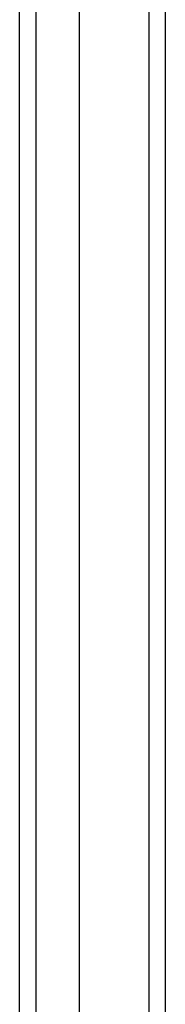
# Model space of a CAD drawing. Header units: inches. Extents: x 20 to 233, y 20 to 138.
# Tile 27 of 109: x 139.292 to 140.158, y 62.642 to 68.479. Entities that reach past the tile are written whole.
import ezdxf

# ---------------------------------------------------------------- set-up
doc = ezdxf.new("R2010")
doc.units = ezdxf.units.IN
doc.header["$MEASUREMENT"] = 0
doc.layers.add('Visible Edges(ANSI)', color=7, linetype='Continuous', lineweight=25)
doc.layers.add('Visible Tangent Edges(ANSI)', color=7, linetype='Continuous', lineweight=25)

msp = doc.modelspace()

# ---------------------------------------------------------------- linework, layer by layer
at = {"layer": 'Visible Edges(ANSI)'}
for p, q in [((140.158, 56.9053), (140.158, 104.7073)), ((139.6462, 104.0976), (139.6462, 57.5149)), ((139.2918, 57.7034), (139.2918, 103.9091))]:
    msp.add_line(p, q, dxfattribs=at)
at = {"layer": 'Visible Tangent Edges(ANSI)'}
for p, q in [((140.059, 104.7073), (140.059, 56.9053)), ((139.3908, 57.5734), (139.3908, 104.0391))]:
    msp.add_line(p, q, dxfattribs=at)

doc.saveas('drawing.dxf')
